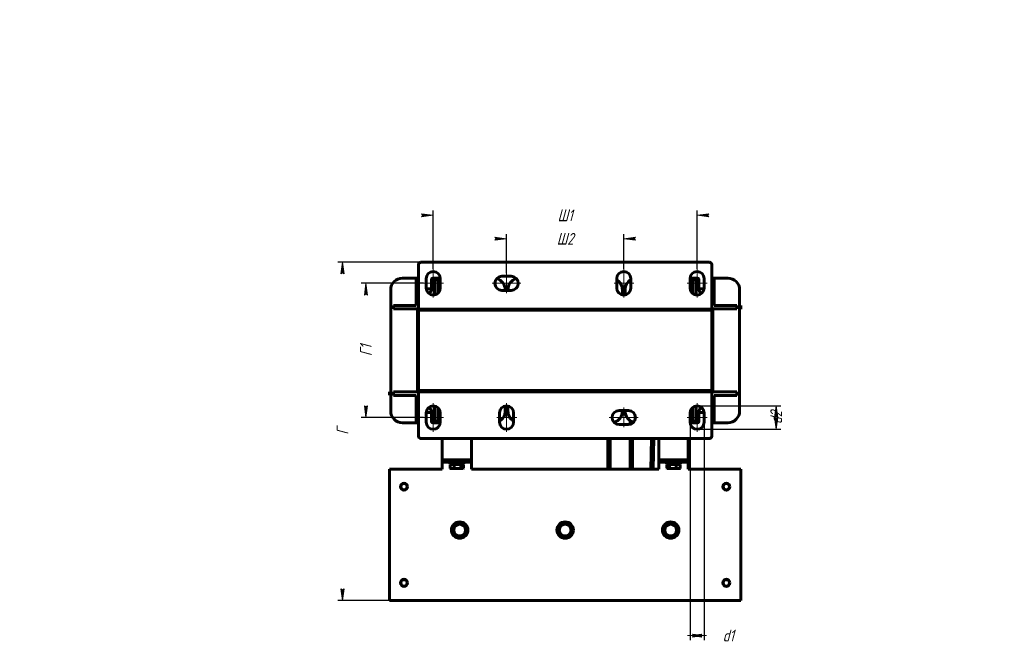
# Model space of a CAD drawing. Header units: millimetres. Extents: x 0 to 420, y 0 to 594.
# Tile 7 of 7: x 0 to 420, y 327 to 594. Entities that reach past the tile are written whole.
import ezdxf

# ---------------------------------------------------------------- set-up
doc = ezdxf.new("R2010")
doc.units = ezdxf.units.MM
for name, pattern in [('K5LT_AXLED', [19.5, 15, -1.5, 1.5, -1.5]), ('K5LT_BASIC', [0]), ('K5LT_THIN', [0])]:
    doc.linetypes.add(name, pattern=pattern)
doc.layers.add('Системный слой', color=7, linetype='Continuous')
doc.styles.add('KDIMTEXTSTYLE', font='GOST_AU.SHX', dxfattribs={"width": 0.96, "oblique": 15, "height": 5})
doc.dimstyles.new('KDIMSTYLE (0.50)', dxfattribs={"dimtxt": 5, "dimasz": 1, "dimexe": 2, "dimexo": 0, "dimgap": 1, "dimtad": 1, "dimlfac": 2, "dimtxsty": 'KDIMTEXTSTYLE', "dimsah": 1, "dimcen": 0, "dimdle": 1, "dimadec": 0, "dimazin": 0, "dimtfac": 0.667, "dimtmove": 0, "dimatfit": 3, "dimfxl": 1, "dimtvp": 1, "dimtolj": 1, "dimtzin": 0, "dimarcsym": 0})

# ---------------------------------------------------------------- blocks, each defined once
blk = doc.blocks.new('U44')
at = {"layer": 'Системный слой', "color": 150, "linetype": 'K5LT_BASIC', "lineweight": 60, "true_color": 0x0080ff}
for p, q in [((269.68, 470.06), (269.68, 470.56)), ((269.68, 435.31), (269.68, 435.81))]:
    blk.add_line(p, q, dxfattribs=at)
blk = doc.blocks.new('U45')
at = {"layer": 'Системный слой', "color": 150, "linetype": 'K5LT_BASIC', "lineweight": 60, "true_color": 0x0080ff}
for p, q in [((258.25, 476.62), (258.25, 478.79)), ((258.25, 470.06), (258.25, 470.56)), ((258.25, 435.31), (258.25, 435.81)), ((258.25, 427.09), (258.25, 427.31))]:
    blk.add_line(p, q, dxfattribs=at)
blk = doc.blocks.new('U46')
at = {"layer": 'Системный слой', "color": 150, "linetype": 'K5LT_BASIC', "lineweight": 60, "true_color": 0x0080ff}
for p, q in [((179.02, 427.56), (178.93, 427.61)), ((179.1, 427.52), (179.02, 427.56)), ((179.19, 427.47), (179.1, 427.52))]:
    blk.add_line(p, q, dxfattribs=at)
blk = doc.blocks.new('U47')
at = {"layer": 'Системный слой', "color": 150, "linetype": 'K5LT_BASIC', "lineweight": 60, "true_color": 0x0080ff}
for p, q in [((286.25, 427.52), (286.16, 427.47)), ((286.34, 427.56), (286.25, 427.52)), ((286.43, 427.61), (286.34, 427.56))]:
    blk.add_line(p, q, dxfattribs=at)
blk = doc.blocks.new('U48')
at = {"layer": 'Системный слой', "color": 150, "linetype": 'K5LT_BASIC', "lineweight": 60, "true_color": 0x0080ff}
for p, q in [((275.93, 404.51), (281.7, 404.51)), ((281.7, 404.51), (281.93, 404.51))]:
    blk.add_line(p, q, dxfattribs=at)
blk = doc.blocks.new('U49')
at = {"layer": 'Системный слой', "color": 150, "linetype": 'K5LT_BASIC', "lineweight": 60, "true_color": 0x0080ff}
for p, q in [((183.66, 404.51), (183.43, 404.51)), ((189.43, 404.51), (183.66, 404.51))]:
    blk.add_line(p, q, dxfattribs=at)
blk = doc.blocks.new('U50')
at = {"layer": 'Системный слой', "color": 150, "linetype": 'K5LT_BASIC', "lineweight": 60, "true_color": 0x0080ff}
for p, q in [((260.4, 421.4), (260.4, 422.98)), ((260.4, 402.31), (260.4, 415.31))]:
    blk.add_line(p, q, dxfattribs=at)
blk = doc.blocks.new('U51')
at = {"layer": 'Системный слой', "color": 150, "linetype": 'K5LT_BASIC', "lineweight": 60, "true_color": 0x0080ff}
for p, q in [((260.4, 422.98), (260.4, 421.4)), ((260.4, 415.31), (260.4, 402.31))]:
    blk.add_line(p, q, dxfattribs=at)
blk = doc.blocks.new('U52')
at = {"layer": 'Системный слой', "color": 150, "linetype": 'K5LT_BASIC', "lineweight": 60, "true_color": 0x0080ff}
for p, q in [((261.4, 422.44), (261.4, 421.85)), ((261.4, 415.31), (261.4, 402.31))]:
    blk.add_line(p, q, dxfattribs=at)
blk = doc.blocks.new('U53')
at = {"layer": 'Системный слой', "color": 150, "linetype": 'K5LT_BASIC', "lineweight": 60, "true_color": 0x0080ff}
for p, q in [((195.68, 470.56), (195.68, 470.06)), ((195.68, 435.81), (195.68, 435.31))]:
    blk.add_line(p, q, dxfattribs=at)
blk = doc.blocks.new('U54')
at = {"layer": 'Системный слой', "color": 150, "linetype": 'K5LT_BASIC', "lineweight": 60, "true_color": 0x0080ff}
for p, q in [((207.1, 478.79), (207.1, 478.56)), ((207.1, 470.56), (207.1, 470.06)), ((207.1, 435.81), (207.1, 435.31)), ((207.1, 429.26), (207.1, 427.09))]:
    blk.add_line(p, q, dxfattribs=at)
blk = doc.blocks.new('U55')
at = {"layer": 'Системный слой', "color": 150, "linetype": 'K5LT_BASIC', "lineweight": 60, "true_color": 0x0080ff}
for p, q in [((219.68, 470.06), (219.68, 470.56)), ((219.68, 435.31), (219.68, 435.81))]:
    blk.add_line(p, q, dxfattribs=at)
blk = doc.blocks.new('U56')
at = {"layer": 'Системный слой', "color": 150, "linetype": 'K5LT_BASIC', "lineweight": 60, "true_color": 0x0080ff}
for p, q in [((245.68, 470.56), (245.68, 470.06)), ((245.68, 435.81), (245.68, 435.31))]:
    blk.add_line(p, q, dxfattribs=at)
blk = doc.blocks.new('U57')
at = {"layer": 'Системный слой', "color": 150, "linetype": 'K5LT_BASIC', "lineweight": 60, "true_color": 0x0080ff}
for p, q in [((208.25, 478.56), (208.25, 478.79)), ((208.25, 470.06), (208.25, 470.56)), ((208.25, 435.31), (208.25, 435.81)), ((208.25, 427.09), (208.25, 429.26))]:
    blk.add_line(p, q, dxfattribs=at)
blk = doc.blocks.new('U58')
at = {"layer": 'Системный слой', "color": 150, "linetype": 'K5LT_BASIC', "lineweight": 60, "true_color": 0x0080ff}
for p, q in [((257.1, 478.79), (257.1, 476.62)), ((257.1, 470.56), (257.1, 470.06)), ((257.1, 435.81), (257.1, 435.31)), ((257.1, 427.31), (257.1, 427.09))]:
    blk.add_line(p, q, dxfattribs=at)
blk = doc.blocks.new('U59')
at = {"layer": 'Системный слой', "color": 150, "linetype": 'K5LT_BASIC', "lineweight": 60, "true_color": 0x0080ff}
for p, q in [((276.13, 402.63), (276.07, 402.65)), ((276.19, 402.6), (276.13, 402.63)), ((276.24, 402.58), (276.19, 402.6)), ((276.36, 402.54), (276.24, 402.58)), ((276.48, 402.52), (276.36, 402.54)), ((276.6, 402.51), (276.48, 402.52))]:
    blk.add_line(p, q, dxfattribs=at)
blk = doc.blocks.new('U60')
at = {"layer": 'Системный слой', "color": 150, "linetype": 'K5LT_BASIC', "lineweight": 60, "true_color": 0x0080ff}
for p, q in [((188.88, 402.52), (188.76, 402.51)), ((188.99, 402.54), (188.88, 402.52)), ((189.11, 402.58), (188.99, 402.54)), ((189.17, 402.6), (189.11, 402.58)), ((189.23, 402.63), (189.17, 402.6)), ((189.28, 402.65), (189.23, 402.63))]:
    blk.add_line(p, q, dxfattribs=at)
blk = doc.blocks.new('KDIMARROW_01')
at = {"layer": 'Системный слой'}
blk.add_hatch(color=0, dxfattribs=at).paths.add_polyline_path([(0, 0), (-5, 0.66), (-4.5, 0), (-5, -0.66)])
at = {"layer": 'Системный слой', "color": 0, "linetype": 'K5LT_THIN', "lineweight": 18}
for p, q in [((-4.5, 0), (-5, 0.66)), ((-5, 0.66), (0, 0)), ((0, 0), (-5, -0.66)), ((-5, -0.66), (-4.5, 0)), ((0, 0), (-1, 0))]:
    blk.add_line(p, q, dxfattribs=at)
blk = doc.blocks.new('KDIMARROW_02')
at = {"layer": 'Системный слой'}
blk.add_hatch(color=0, dxfattribs=at).paths.add_polyline_path([(4.5, 0), (5, 0.66), (0, 0), (5, -0.66)])
at = {"layer": 'Системный слой', "color": 0, "linetype": 'K5LT_THIN', "lineweight": 18}
for p, q in [((0, 0), (-1, 0)), ((5, 0.66), (0, 0)), ((0, 0), (5, -0.66)), ((0, 0), (7, 0)), ((4.5, 0), (5, 0.66)), ((5, -0.66), (4.5, 0))]:
    blk.add_line(p, q, dxfattribs=at)

msp = doc.modelspace()

# ---------------------------------------------------------------- linework, layer by layer
at = {"layer": 'Системный слой', "color": 150, "linetype": 'K5LT_BASIC', "lineweight": 60, "true_color": 0x0080ff}
for p, q in [((170.1786, 471.5622), (170.1786, 489.5622)), ((171.1786, 490.5622), (294.1786, 490.5622)), ((295.1786, 471.5622), (295.1786, 489.5622)), ((163.2536, 483.7872), (170.1786, 483.7872)), ((170.1786, 483.1122), (169.1786, 483.1122)), ((169.1786, 483.1122), (169.1786, 474.1122)), ((173.4286, 479.5622), (173.4286, 483.5622)), ((175.6786, 479.2872), (175.6786, 483.2872)), ((176.1786, 483.7872), (179.1786, 483.7872)), ((176.9286, 483.1122), (176.9286, 476.6041)), ((178.4286, 483.1122), (176.9286, 483.1122)), ((178.4286, 477.3261), (178.4286, 483.1122)), ((179.4286, 483.5622), (179.4286, 479.5622)), ((205.6786, 484.5622), (209.6786, 484.5622)), ((254.6786, 479.5622), (254.6786, 483.5622)), ((260.6786, 483.5622), (260.6786, 479.5622)), ((285.9286, 479.5622), (285.9286, 483.5622)), ((286.1786, 483.7872), (289.1786, 483.7872)), ((288.4286, 483.1122), (286.9286, 483.1122)), ((286.9286, 483.1122), (286.9286, 477.3261)), ((288.4286, 476.6041), (288.4286, 483.1122)), ((289.6786, 483.2872), (289.6786, 479.2872)), ((291.9286, 483.5622), (291.9286, 479.5622)), ((295.1786, 483.7872), (302.1036, 483.7872)), ((296.1786, 483.1122), (295.1786, 483.1122)), ((296.1786, 474.1122), (296.1786, 483.1122)), ((173.4521, 479.1872), (175.6761, 479.1872)), ((289.6811, 479.1872), (291.9051, 479.1872)), ((158.2536, 427.0872), (158.2536, 478.7872)), ((209.6786, 478.5622), (205.6786, 478.5622)), ((307.1036, 478.7872), (307.1036, 427.0872)), ((169.1786, 472.1122), (159.4286, 472.1122)), ((159.4286, 472.1122), (159.4286, 470.6122)), ((159.4286, 470.6122), (170.1786, 470.6122)), ((169.1786, 474.1122), (169.1786, 472.1122)), ((170.1786, 474.1122), (169.1786, 474.1122)), ((169.6786, 435.2622), (169.6786, 470.6122)), ((170.1786, 470.5622), (170.1786, 471.5622)), ((170.1786, 470.5622), (195.1786, 470.5622)), ((170.1786, 470.5622), (170.1786, 470.0622)), ((295.1786, 470.5622), (170.1786, 470.5622)), ((195.1786, 470.5622), (195.1786, 470.0622)), ((220.1786, 470.5622), (245.1786, 470.5622)), ((220.1786, 470.5622), (220.1786, 470.0622)), ((245.1786, 470.5622), (245.1786, 470.0622)), ((270.1786, 470.5622), (295.1786, 470.5622)), ((270.1786, 470.5622), (270.1786, 470.0622)), ((296.1786, 474.1122), (295.1786, 474.1122)), ((295.1786, 471.5622), (295.1786, 470.5622)), ((295.1786, 470.6122), (305.9286, 470.6122)), ((295.1786, 470.5622), (295.6786, 470.5622)), ((295.1786, 470.5622), (295.1786, 470.0622)), ((295.6786, 470.6122), (295.6786, 435.2622)), ((296.1786, 472.1122), (296.1786, 474.1122)), ((305.9286, 472.1122), (296.1786, 472.1122)), ((305.9286, 470.6122), (305.9286, 472.1122)), ((307.1036, 472.0622), (307.6786, 472.0622)), ((307.6786, 470.5622), (307.1036, 470.5622)), ((307.6786, 472.0622), (307.6786, 470.5622)), ((170.1786, 470.0622), (195.1786, 470.0622)), ((170.1786, 470.0622), (170.1786, 435.8122)), ((170.1786, 470.0622), (295.1786, 470.0622)), ((220.1786, 470.0622), (245.1786, 470.0622)), ((270.1786, 470.0622), (295.1786, 470.0622)), ((295.1786, 470.0622), (295.1786, 435.8122)), ((157.6786, 435.3122), (158.2536, 435.3122)), ((157.6786, 433.8122), (157.6786, 435.3122)), ((158.2536, 433.8122), (157.6786, 433.8122)), ((159.4286, 433.7622), (159.4286, 435.2622)), ((159.4286, 435.2622), (170.1786, 435.2622)), ((169.1786, 433.7622), (159.4286, 433.7622)), ((169.1786, 431.7622), (169.1786, 433.7622)), ((169.6786, 435.3122), (170.1786, 435.3122)), ((170.1786, 435.8122), (195.1786, 435.8122)), ((170.1786, 435.8122), (170.1786, 435.3122)), ((170.1786, 435.8122), (295.1786, 435.8122)), ((170.1786, 435.3122), (195.1786, 435.3122)), ((170.1786, 434.3122), (170.1786, 435.3122)), ((170.1786, 435.3122), (295.1786, 435.3122)), ((170.1786, 434.3122), (170.1786, 416.3122)), ((195.1786, 435.8122), (195.1786, 435.3122)), ((220.1786, 435.8122), (245.1786, 435.8122)), ((220.1786, 435.8122), (220.1786, 435.3122)), ((220.1786, 435.3122), (245.1786, 435.3122)), ((245.1786, 435.8122), (245.1786, 435.3122)), ((270.1786, 435.8122), (295.1786, 435.8122)), ((270.1786, 435.8122), (270.1786, 435.3122)), ((270.1786, 435.3122), (295.1786, 435.3122)), ((295.1786, 435.8122), (295.1786, 435.3122)), ((295.1786, 435.3122), (295.1786, 434.3122)), ((295.1786, 435.2622), (305.9286, 435.2622)), ((295.1786, 434.3122), (295.1786, 416.3122)), ((305.9286, 433.7622), (296.1786, 433.7622)), ((296.1786, 433.7622), (296.1786, 431.7622)), ((305.9286, 435.2622), (305.9286, 433.7622)), ((170.1786, 431.7622), (169.1786, 431.7622)), ((169.1786, 431.7622), (169.1786, 422.7622)), ((176.9286, 429.2702), (176.9286, 422.7622)), ((178.4286, 422.7622), (178.4286, 428.5482)), ((207.1036, 429.2173), (208.2536, 429.2173)), ((207.1036, 429.1339), (208.2536, 429.1339)), ((286.9286, 428.5482), (286.9286, 422.7622)), ((288.4286, 422.7622), (288.4286, 429.2702)), ((296.1786, 431.7622), (295.1786, 431.7622)), ((296.1786, 422.7622), (296.1786, 431.7622)), ((173.4286, 422.3122), (173.4286, 426.3122)), ((175.6786, 426.4372), (173.4312, 426.4372)), ((175.6786, 426.5872), (175.6786, 422.5872)), ((178.9258, 427.6107), (178.9258, 427.9747)), ((179.2045, 427.4498), (178.9258, 427.6107)), ((179.4286, 426.3122), (179.4286, 422.3122)), ((204.6786, 422.3122), (204.6786, 426.3122)), ((207.083, 426.6339), (208.2742, 426.6339)), ((210.6786, 426.3122), (210.6786, 422.3122)), ((255.6786, 427.3122), (259.6786, 427.3122)), ((285.9286, 422.3122), (285.9286, 426.3122)), ((286.1526, 427.4498), (286.4314, 427.6107)), ((286.4314, 427.6107), (286.4314, 427.9747)), ((289.6786, 422.5872), (289.6786, 426.5872)), ((291.926, 426.4372), (289.6786, 426.4372)), ((291.9286, 426.3122), (291.9286, 422.3122)), ((170.1786, 422.0872), (163.2536, 422.0872)), ((170.1786, 422.7622), (169.1786, 422.7622)), ((179.1786, 422.0872), (176.1786, 422.0872)), ((178.4286, 422.7622), (176.9286, 422.7622)), ((259.6786, 421.3122), (255.6786, 421.3122)), ((289.1786, 422.0872), (286.1786, 422.0872)), ((288.4286, 422.7622), (286.9286, 422.7622)), ((296.1786, 422.7622), (295.1786, 422.7622)), ((302.1036, 422.0872), (295.1786, 422.0872)), ((294.1786, 415.3122), (171.1786, 415.3122)), ((180.1786, 415.3122), (180.1786, 406.3122)), ((192.6786, 415.3122), (192.6786, 406.3122)), ((250.8972, 415.3122), (250.8972, 402.3122)), ((251.8972, 415.3122), (251.8972, 402.3122)), ((269.2877, 402.3122), (269.5116, 415.3122)), ((270.2727, 402.3122), (270.4965, 415.3122)), ((270.2727, 402.3122), (270.4965, 415.3122)), ((272.6786, 415.3122), (272.6786, 406.3122)), ((285.1786, 415.3122), (285.1786, 406.3122)), ((180.1786, 405.3122), (180.1786, 406.3122)), ((192.6786, 406.3122), (180.1786, 406.3122)), ((180.1786, 403.8122), (180.1786, 405.3122)), ((181.6786, 405.3122), (180.1786, 405.3122)), ((180.1786, 403.8122), (180.1786, 402.3122)), ((191.1786, 406.3122), (181.6786, 406.3122)), ((191.1786, 405.3122), (181.6786, 405.3122)), ((183.4286, 405.3122), (183.4286, 404.5122)), ((183.5743, 404.2622), (183.5743, 402.6529)), ((183.5743, 404.2622), (185.3752, 404.2622)), ((184.2436, 404.5122), (183.9936, 404.2622)), ((185.3752, 404.2622), (188.2295, 404.2622)), ((185.3752, 404.2622), (185.3752, 402.6529)), ((188.2295, 404.2622), (189.2829, 404.2622)), ((188.2295, 404.2622), (188.2295, 402.6529)), ((188.6136, 404.5122), (188.8636, 404.2622)), ((189.2829, 404.2622), (189.2829, 402.6529)), ((189.4286, 405.3122), (189.4286, 404.5122)), ((192.6786, 405.3122), (191.1786, 405.3122)), ((192.6786, 406.3122), (192.6786, 405.3122)), ((192.6786, 405.3122), (192.6786, 403.8122)), ((192.6786, 402.3122), (192.6786, 403.8122)), ((272.6786, 405.3122), (272.6786, 406.3122)), ((285.1786, 406.3122), (272.6786, 406.3122)), ((274.1786, 405.3122), (272.6786, 405.3122)), ((272.6786, 403.8122), (272.6786, 405.3122)), ((272.6786, 403.8122), (272.6786, 402.3122)), ((283.6786, 406.3122), (274.1786, 406.3122)), ((283.6786, 405.3122), (274.1786, 405.3122)), ((275.9286, 404.5122), (275.9286, 405.3122)), ((276.0743, 404.2622), (276.0743, 402.6529)), ((276.0743, 404.2622), (277.1277, 404.2622)), ((276.7436, 404.5122), (276.4936, 404.2622)), ((277.1277, 404.2622), (277.1277, 402.6529)), ((277.1277, 404.2622), (279.982, 404.2622)), ((279.982, 404.2622), (279.982, 402.6529)), ((279.982, 404.2622), (281.7829, 404.2622)), ((281.1136, 404.5122), (281.3636, 404.2622)), ((281.7829, 404.2622), (281.7829, 402.6529)), ((281.9286, 404.5122), (281.9286, 405.3122)), ((285.1786, 405.3122), (283.6786, 405.3122)), ((285.1786, 406.3122), (285.1786, 405.3122)), ((285.1786, 405.3122), (285.1786, 403.8122)), ((285.1786, 402.3122), (285.1786, 403.8122)), ((157.6786, 402.3122), (180.1786, 402.3122)), ((157.6786, 402.3122), (157.6786, 348.8122)), ((183.9286, 402.5122), (183.7434, 402.5796)), ((183.9286, 402.5122), (184.4747, 402.5122)), ((184.4747, 402.5122), (186.8023, 402.5122)), ((186.8023, 402.5122), (188.7562, 402.5122)), ((188.7562, 402.5122), (188.9286, 402.5122)), ((188.9286, 402.5122), (189.1137, 402.5796)), ((192.6786, 402.3122), (272.6786, 402.3122)), ((276.4286, 402.5122), (276.2434, 402.5796)), ((276.4286, 402.5122), (276.601, 402.5122)), ((278.5548, 402.5122), (276.601, 402.5122)), ((278.5548, 402.5122), (280.8824, 402.5122)), ((280.8824, 402.5122), (281.4286, 402.5122)), ((281.4286, 402.5122), (281.6137, 402.5796)), ((285.1786, 402.3122), (307.6786, 402.3122)), ((307.6786, 402.3122), (307.6786, 348.8122)), ((157.6786, 346.3122), (157.6786, 348.8122)), ((307.6786, 348.8122), (307.6786, 346.3122)), ((307.6786, 346.3122), (157.6786, 346.3122))]:
    msp.add_line(p, q, dxfattribs=at)
at = {"layer": 'Системный слой', "color": 30, "linetype": 'K5LT_AXLED', "lineweight": 18, "true_color": 0xff8000}
for p, q in [((176.4286, 487.7544), (176.4286, 475.4908)), ((257.6786, 487.7544), (257.6786, 475.4908)), ((288.9286, 487.7544), (288.9286, 475.4908)), ((207.6786, 477.3993), (207.6786, 485.9068)), ((172.2657, 481.5622), (180.7733, 481.5622)), ((201.4864, 481.5622), (213.75, 481.5622)), ((253.5157, 481.5622), (262.0233, 481.5622)), ((284.7657, 481.5622), (293.2733, 481.5622)), ((176.4286, 430.5044), (176.4286, 418.2408)), ((207.6786, 430.5044), (207.6786, 418.2408)), ((257.6786, 420.1493), (257.6786, 428.6568)), ((288.9286, 430.5044), (288.9286, 418.2408)), ((172.2657, 424.3122), (180.7733, 424.3122)), ((203.5157, 424.3122), (212.0233, 424.3122)), ((251.4864, 424.3122), (263.75, 424.3122)), ((284.7657, 424.3122), (293.2733, 424.3122))]:
    msp.add_line(p, q, dxfattribs=at)
at = {"layer": 'Системный слой', "color": 150, "linetype": 'K5LT_BASIC', "lineweight": 60, "true_color": 0x0080ff}
for centre, radius in [((163.9286, 394.8122), 1.5), ((163.9286, 394.8122), 1.35), ((301.4286, 394.8122), 1.5), ((301.4286, 394.8122), 1.35), ((187.6786, 376.3122), 3.5), ((187.6786, 376.3122), 3), ((187.6786, 376.3122), 2.5), ((232.6786, 376.3122), 3.5), ((232.6786, 376.3122), 3), ((232.6786, 376.3122), 2.5), ((277.6786, 376.3122), 3.5), ((277.6786, 376.3122), 3), ((277.6786, 376.3122), 2.5), ((163.9286, 353.8122), 1.5), ((163.9286, 353.8122), 1.35), ((301.4286, 353.8122), 1.5), ((301.4286, 353.8122), 1.35)]:
    msp.add_circle(centre, radius, dxfattribs=at)
for centre, radius, start, end in [((171.1786, 489.5622), 1, 90, 180), ((294.1786, 489.5622), 1, 0, 90), ((163.2536, 478.7872), 5, 90, 180), ((176.4286, 483.5622), 3, 0, 180), ((176.1786, 483.2872), 0.5, 90, 180), ((179.1786, 483.2872), 0.5, 60.566638, 90), ((205.6786, 481.5622), 3, 90, 270), ((202.1036, 478.7872), 5, 0, 74.102382), ((213.2536, 478.7872), 5, 105.897618, 180), ((209.6786, 481.5622), 3, 270, 90), ((257.6786, 483.5622), 3, 0, 180), ((252.1036, 478.7872), 5, 0, 59.002545), ((263.2536, 478.7872), 5, 120.997455, 180), ((288.9286, 483.5622), 3, 0, 180), ((286.1786, 483.2872), 0.5, 90, 119.433362), ((289.1786, 483.2872), 0.5, 0, 90), ((302.1036, 478.7872), 5, 0, 90), ((176.4286, 479.5622), 3, 180, 0), ((173.6786, 479.2872), 2, 289.516839, 0), ((257.6786, 479.5622), 3, 180, 0), ((288.9286, 479.5622), 3, 180, 0), ((291.6786, 479.2872), 2, 180, 250.483161), ((176.4286, 426.3122), 3, 0, 180), ((173.6786, 426.5872), 2, 0, 70.483161), ((207.6786, 426.3122), 3, 0, 180), ((288.9286, 426.3122), 3, 0, 180), ((291.6786, 426.5872), 2, 109.516839, 180), ((163.2536, 427.0872), 5, 180, 270), ((202.1036, 427.0872), 5, 300.997455, 0), ((213.2536, 427.0872), 5, 180, 239.002545), ((255.6786, 424.3122), 3, 90, 270), ((252.1036, 427.0872), 5, 285.897618, 0), ((263.2536, 427.0872), 5, 180, 254.102382), ((259.6786, 424.3122), 3, 270, 90), ((302.1036, 427.0872), 5, 270, 0), ((176.4286, 422.3122), 3, 180, 0), ((176.1786, 422.5872), 0.5, 180, 270), ((179.1786, 422.5872), 0.5, 270, 299.433362), ((207.6786, 422.3122), 3, 180, 0), ((288.9286, 422.3122), 3, 180, 0), ((286.1786, 422.5872), 0.5, 240.566638, 270), ((289.1786, 422.5872), 0.5, 270, 0), ((171.1786, 416.3122), 1, 180, 270), ((294.1786, 416.3122), 1, 270, 0)]:
    msp.add_arc(centre, radius, start, end, dxfattribs=at)
for points in [[(184.4747, 402.5122), (184.1746, 402.5122), (183.8744, 402.5654), (183.5743, 402.6529)], [(183.5743, 402.6529), (183.6307, 402.6248), (183.687, 402.6002), (183.7434, 402.5798)], [(185.3752, 402.6529), (185.075, 402.5654), (184.7749, 402.5122), (184.4747, 402.5122)], [(188.2295, 402.6529), (187.7551, 402.5656), (187.279, 402.5122), (186.8023, 402.5122)], [(188.7562, 402.5122), (188.5806, 402.5122), (188.4051, 402.5654), (188.2295, 402.6529)], [(277.1277, 402.6529), (276.9521, 402.5654), (276.7765, 402.5122), (276.601, 402.5122)], [(278.5548, 402.5122), (278.0781, 402.5122), (277.6021, 402.5656), (277.1277, 402.6529)], [(280.8824, 402.5122), (280.5823, 402.5122), (280.2821, 402.5654), (279.982, 402.6529)], [(281.7829, 402.6529), (281.4827, 402.5654), (281.1826, 402.5122), (280.8824, 402.5122)], [(281.6137, 402.5798), (281.6701, 402.6002), (281.7265, 402.6248), (281.7829, 402.6529)]]:
    msp.add_open_spline(points, degree=3, dxfattribs=at)
for points, knots in [([(186.8023, 402.5122), (186.5647, 402.5122), (186.3267, 402.525), (185.8504, 402.5737), (185.6115, 402.6094), (185.3752, 402.6529)], [0.01331987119, 0.01331987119, 0.01331987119, 0.01331987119, 0.01477087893, 0.01477087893, 0.01622188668, 0.01622188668, 0.01622188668, 0.01622188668]), ([(279.982, 402.6529), (279.7457, 402.6094), (279.5068, 402.5737), (279.0304, 402.525), (278.7925, 402.5122), (278.5548, 402.5122)], [0.00491070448, 0.00491070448, 0.00491070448, 0.00491070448, 0.00636551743, 0.00636551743, 0.00782033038, 0.00782033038, 0.00782033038, 0.00782033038])]:
    msp.add_open_spline(points, degree=3, knots=knots, dxfattribs=at)

# ---------------------------------------------------------------- block references
at = {"layer": 'Системный слой'}
for name in ['U54', 'U57', 'U58', 'U45', 'U53', 'U55', 'U56', 'U44', 'U46', 'U47', 'U50', 'U51', 'U52', 'U49', 'U48', 'U60', 'U59']:
    msp.add_blockref(name, (0, 0), dxfattribs=at)

# ---------------------------------------------------------------- dimensions: what is measured, and where the dimension line sits
at = {"layer": 'Системный слой', "color": 7}
for base, p1, p2, location, text, override in [((176.4286, 510.5622), (288.9286, 487.7544), (176.4286, 487.7544), (232.6786, 510.5622), '\\H5.0;\\W0.965;\\Q15;\\H5.0;\\W0.965;\\Q15;\\Q15;Ш1', {"dimexo": 0, "dimblk1": 'KDIMARROW_01', "dimblk2": 'KDIMARROW_01', "dimse1": 0, "dimse2": 0, "dimclrt": 7, "dimtolj": 1}), ((207.6786, 500.5622), (257.6786, 487.7544), (207.6786, 485.9068), (232.6786, 500.5622), '\\H5.0;\\W0.965;\\Q15;\\H5.0;\\W0.965;\\Q15;\\Q15;Ш2', {"dimexo": 0, "dimblk1": 'KDIMARROW_01', "dimblk2": 'KDIMARROW_01', "dimse1": 0, "dimse2": 0, "dimclrt": 7, "dimtolj": 1}), ((285.9286, 331.3122), (291.9286, 422.3122), (285.9286, 422.3122), (302.286, 331.3122), '\\H5.0;\\W0.965;\\Q15;\\H5.0;\\W0.965;\\Q15;\\Q15;d1', {"dimexo": 0, "dimblk1": 'KDIMARROW_02', "dimblk2": 'KDIMARROW_02', "dimse1": 0, "dimse2": 0, "dimclrt": 7, "dimtolj": 1})]:
    msp.add_linear_dim(base=base, p1=p1, p2=p2, location=location, text=text, dimstyle='KDIMSTYLE (0.50)', override=override, dxfattribs=at).render()
for base, p1, p2, location, text in [((137.6786, 490.5622), (157.6786, 346.3122), (171.1786, 490.5622), (137.6786, 418.4372), '\\H5.0;\\W0.965;\\Q15;\\H5.0;\\W0.965;\\Q15;\\Q15;Г'), ((147.6786, 481.5622), (172.2657, 424.3122), (172.2657, 481.5622), (147.6786, 452.9372), '\\H5.0;\\W0.965;\\Q15;\\H5.0;\\W0.965;\\Q15;\\Q15;Г1'), ((322.6786, 429.3122), (288.9286, 419.3122), (288.9286, 429.3122), (322.6786, 424.3122), '\\H5.0;\\W0.965;\\Q15;\\H5.0;\\W0.965;\\Q15;\\Q15;d2')]:
    msp.add_linear_dim(base=base, p1=p1, p2=p2, angle=90, location=location, text=text, dimstyle='KDIMSTYLE (0.50)', override={"dimexo": 0, "dimblk1": 'KDIMARROW_01', "dimblk2": 'KDIMARROW_01', "dimse1": 0, "dimse2": 0, "dimclrt": 7, "dimtolj": 1}, dxfattribs=at).render()

doc.saveas('drawing.dxf')
